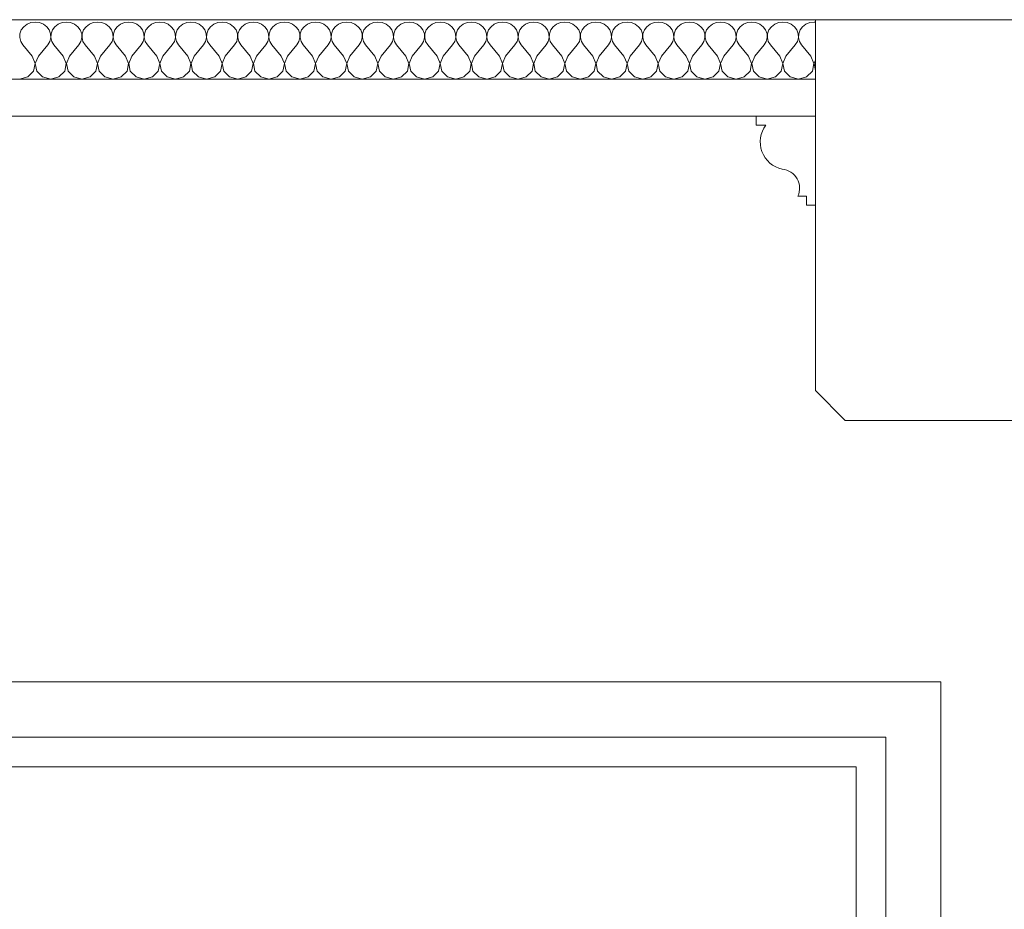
# Model space of a CAD drawing. Header units: millimetres. Extents: x -573548 to 674770, y -246895 to -89040.
# Tile 100 of 199: x 115944 to 116608, y -236277 to -235677. Entities that reach past the tile are written whole.
import ezdxf

# ---------------------------------------------------------------- set-up
doc = ezdxf.new("R2010")
doc.units = ezdxf.units.MM
for name, color, linetype, lineweight in [('belki sufitowe_Nr_pióra__41', 8, 'Continuous', 9), ('DRZWI_Nr_pióra__1', 8, 'Continuous', 9), ('DRZWI_Nr_pióra__2', 8, 'Continuous', 9), ('Nowe_Drawing & Figure_Nr_pióra__59', 8, 'Continuous', 9), ('Nowe_strop_Nr_pióra__59', 8, 'Continuous', 9), ('strop_Nr_pióra__41', 8, 'Continuous', 9)]:
    doc.layers.add(name, color=color, linetype=linetype, lineweight=lineweight)
doc.layers.add('Nowe_Drawing & Figure', color=7, linetype='Continuous')

# ---------------------------------------------------------------- blocks, each defined once
blk = doc.blocks.new('*X482', base_point=(477978.69, -104863.57))
at = {"layer": 'Nowe_Drawing & Figure', "color": 21, "linetype": 'Continuous', "lineweight": 13, "true_color": 0xffaaaa}
for p, q in [((510713.98, -73223.53), (510712.34, -73225.71)), ((510716.21, -73221.84), (510713.98, -73223.53)), ((510718.86, -73220.77), (510716.21, -73221.84)), ((510721.73, -73220.4), (510718.86, -73220.77)), ((510724.6, -73220.77), (510721.73, -73220.4)), ((510727.25, -73221.84), (510724.6, -73220.77)), ((510729.48, -73223.53), (510727.25, -73221.84)), ((510731.12, -73225.71), (510729.48, -73223.53)), ((510734.98, -73223.53), (510733.34, -73225.71)), ((510737.21, -73221.84), (510734.98, -73223.53)), ((510739.86, -73220.77), (510737.21, -73221.84)), ((510742.73, -73220.4), (510739.86, -73220.77)), ((510745.6, -73220.77), (510742.73, -73220.4)), ((510748.25, -73221.84), (510745.6, -73220.77)), ((510750.48, -73223.53), (510748.25, -73221.84)), ((510752.12, -73225.71), (510750.48, -73223.53)), ((510755.98, -73223.53), (510754.34, -73225.71)), ((510758.21, -73221.84), (510755.98, -73223.53)), ((510760.86, -73220.77), (510758.21, -73221.84)), ((510763.73, -73220.4), (510760.86, -73220.77)), ((510766.6, -73220.77), (510763.73, -73220.4)), ((510769.25, -73221.84), (510766.6, -73220.77)), ((510771.48, -73223.53), (510769.25, -73221.84)), ((510773.12, -73225.71), (510771.48, -73223.53)), ((510776.98, -73223.53), (510775.34, -73225.71)), ((510779.21, -73221.84), (510776.98, -73223.53)), ((510781.86, -73220.77), (510779.21, -73221.84)), ((510784.73, -73220.4), (510781.86, -73220.77)), ((510787.6, -73220.77), (510784.73, -73220.4)), ((510790.25, -73221.84), (510787.6, -73220.77)), ((510792.48, -73223.53), (510790.25, -73221.84)), ((510794.12, -73225.71), (510792.48, -73223.53)), ((510797.98, -73223.53), (510796.34, -73225.71)), ((510800.21, -73221.84), (510797.98, -73223.53)), ((510802.86, -73220.77), (510800.21, -73221.84)), ((510805.73, -73220.4), (510802.86, -73220.77)), ((510808.6, -73220.77), (510805.73, -73220.4)), ((510811.25, -73221.84), (510808.6, -73220.77)), ((510813.48, -73223.53), (510811.25, -73221.84)), ((510815.12, -73225.71), (510813.48, -73223.53)), ((510818.98, -73223.53), (510817.34, -73225.71)), ((510821.21, -73221.84), (510818.98, -73223.53)), ((510823.86, -73220.77), (510821.21, -73221.84)), ((510826.73, -73220.4), (510823.86, -73220.77)), ((510829.6, -73220.77), (510826.73, -73220.4)), ((510832.25, -73221.84), (510829.6, -73220.77)), ((510834.48, -73223.53), (510832.25, -73221.84)), ((510836.12, -73225.71), (510834.48, -73223.53)), ((510839.98, -73223.53), (510838.34, -73225.71)), ((510842.21, -73221.84), (510839.98, -73223.53)), ((510844.86, -73220.77), (510842.21, -73221.84)), ((510847.73, -73220.4), (510844.86, -73220.77)), ((510850.6, -73220.77), (510847.73, -73220.4)), ((510853.25, -73221.84), (510850.6, -73220.77)), ((510855.48, -73223.53), (510853.25, -73221.84)), ((510857.12, -73225.71), (510855.48, -73223.53)), ((510860.98, -73223.53), (510859.34, -73225.71)), ((510863.21, -73221.84), (510860.98, -73223.53)), ((510865.86, -73220.77), (510863.21, -73221.84)), ((510868.73, -73220.4), (510865.86, -73220.77)), ((510871.6, -73220.77), (510868.73, -73220.4)), ((510874.25, -73221.84), (510871.6, -73220.77)), ((510876.48, -73223.53), (510874.25, -73221.84)), ((510878.12, -73225.71), (510876.48, -73223.53)), ((510881.98, -73223.53), (510880.34, -73225.71)), ((510884.21, -73221.84), (510881.98, -73223.53)), ((510886.86, -73220.77), (510884.21, -73221.84)), ((510889.73, -73220.4), (510886.86, -73220.77)), ((510892.6, -73220.77), (510889.73, -73220.4)), ((510895.25, -73221.84), (510892.6, -73220.77)), ((510897.48, -73223.53), (510895.25, -73221.84)), ((510899.12, -73225.71), (510897.48, -73223.53)), ((510902.98, -73223.53), (510901.34, -73225.71)), ((510905.21, -73221.84), (510902.98, -73223.53)), ((510907.86, -73220.77), (510905.21, -73221.84)), ((510910.73, -73220.4), (510907.86, -73220.77)), ((510913.6, -73220.77), (510910.73, -73220.4)), ((510916.25, -73221.84), (510913.6, -73220.77)), ((510918.48, -73223.53), (510916.25, -73221.84)), ((510920.12, -73225.71), (510918.48, -73223.53)), ((510923.98, -73223.53), (510922.34, -73225.71)), ((510926.21, -73221.84), (510923.98, -73223.53)), ((510928.86, -73220.77), (510926.21, -73221.84)), ((510931.73, -73220.4), (510928.86, -73220.77)), ((510934.6, -73220.77), (510931.73, -73220.4)), ((510937.25, -73221.84), (510934.6, -73220.77)), ((510939.48, -73223.53), (510937.25, -73221.84)), ((510941.12, -73225.71), (510939.48, -73223.53)), ((510944.98, -73223.53), (510943.34, -73225.71)), ((510947.21, -73221.84), (510944.98, -73223.53)), ((510949.86, -73220.77), (510947.21, -73221.84)), ((510952.73, -73220.4), (510949.86, -73220.77)), ((510955.6, -73220.77), (510952.73, -73220.4)), ((510958.25, -73221.84), (510955.6, -73220.77)), ((510960.48, -73223.53), (510958.25, -73221.84)), ((510962.12, -73225.71), (510960.48, -73223.53)), ((510965.98, -73223.53), (510964.34, -73225.71)), ((510968.21, -73221.84), (510965.98, -73223.53)), ((510970.86, -73220.77), (510968.21, -73221.84)), ((510973.73, -73220.4), (510970.86, -73220.77)), ((510976.6, -73220.77), (510973.73, -73220.4)), ((510979.25, -73221.84), (510976.6, -73220.77)), ((510981.48, -73223.53), (510979.25, -73221.84)), ((510983.12, -73225.71), (510981.48, -73223.53)), ((510986.98, -73223.53), (510985.34, -73225.71)), ((510989.21, -73221.84), (510986.98, -73223.53)), ((510991.86, -73220.77), (510989.21, -73221.84)), ((510994.73, -73220.4), (510991.86, -73220.77)), ((510997.6, -73220.77), (510994.73, -73220.4)), ((511000.25, -73221.84), (510997.6, -73220.77)), ((511002.48, -73223.53), (511000.25, -73221.84)), ((511004.12, -73225.71), (511002.48, -73223.53)), ((511007.98, -73223.53), (511006.34, -73225.71)), ((511010.21, -73221.84), (511007.98, -73223.53)), ((511012.86, -73220.77), (511010.21, -73221.84)), ((511015.73, -73220.4), (511012.86, -73220.77)), ((511018.6, -73220.77), (511015.73, -73220.4)), ((511021.25, -73221.84), (511018.6, -73220.77)), ((511023.48, -73223.53), (511021.25, -73221.84)), ((511025.12, -73225.71), (511023.48, -73223.53)), ((511028.98, -73223.53), (511027.34, -73225.71)), ((511031.21, -73221.84), (511028.98, -73223.53)), ((511033.86, -73220.77), (511031.21, -73221.84)), ((511036.73, -73220.4), (511033.86, -73220.77)), ((511039.6, -73220.77), (511036.73, -73220.4)), ((511042.25, -73221.84), (511039.6, -73220.77)), ((511044.48, -73223.53), (511042.25, -73221.84)), ((511046.12, -73225.71), (511044.48, -73223.53)), ((511049.98, -73223.53), (511048.34, -73225.71)), ((511052.21, -73221.84), (511049.98, -73223.53)), ((511054.86, -73220.77), (511052.21, -73221.84)), ((511057.73, -73220.4), (511054.86, -73220.77)), ((511060.6, -73220.77), (511057.73, -73220.4)), ((511063.25, -73221.84), (511060.6, -73220.77)), ((511065.48, -73223.53), (511063.25, -73221.84)), ((511067.12, -73225.71), (511065.48, -73223.53)), ((511070.98, -73223.53), (511069.34, -73225.71)), ((511073.21, -73221.84), (511070.98, -73223.53)), ((511075.86, -73220.77), (511073.21, -73221.84)), ((511078.73, -73220.4), (511075.86, -73220.77)), ((511081.6, -73220.77), (511078.73, -73220.4)), ((511084.25, -73221.84), (511081.6, -73220.77)), ((511086.48, -73223.53), (511084.25, -73221.84)), ((511088.12, -73225.71), (511086.48, -73223.53)), ((511091.98, -73223.53), (511090.34, -73225.71)), ((511094.21, -73221.84), (511091.98, -73223.53)), ((511096.86, -73220.77), (511094.21, -73221.84)), ((511099.73, -73220.4), (511096.86, -73220.77)), ((511102.6, -73220.77), (511099.73, -73220.4)), ((511105.25, -73221.84), (511102.6, -73220.77)), ((511107.48, -73223.53), (511105.25, -73221.84)), ((511109.12, -73225.71), (511107.48, -73223.53)), ((511112.98, -73223.53), (511111.34, -73225.71)), ((511115.21, -73221.84), (511112.98, -73223.53)), ((511117.86, -73220.77), (511115.21, -73221.84)), ((511120.73, -73220.4), (511117.86, -73220.77)), ((511123.6, -73220.77), (511120.73, -73220.4)), ((511126.25, -73221.84), (511123.6, -73220.77)), ((511128.48, -73223.53), (511126.25, -73221.84)), ((511130.12, -73225.71), (511128.48, -73223.53)), ((511133.98, -73223.53), (511132.34, -73225.71)), ((511136.21, -73221.84), (511133.98, -73223.53)), ((511138.86, -73220.77), (511136.21, -73221.84)), ((511141.73, -73220.4), (511138.86, -73220.77)), ((511144.6, -73220.77), (511141.73, -73220.4)), ((511147.25, -73221.84), (511144.6, -73220.77)), ((511149.48, -73223.53), (511147.25, -73221.84)), ((511151.12, -73225.71), (511149.48, -73223.53)), ((511154.98, -73223.53), (511153.34, -73225.71)), ((511157.21, -73221.84), (511154.98, -73223.53)), ((511159.86, -73220.77), (511157.21, -73221.84)), ((511162.73, -73220.4), (511159.86, -73220.77)), ((511165.6, -73220.77), (511162.73, -73220.4)), ((511168.25, -73221.84), (511165.6, -73220.77)), ((511170.48, -73223.53), (511168.25, -73221.84)), ((511172.12, -73225.71), (511170.48, -73223.53)), ((511175.98, -73223.53), (511174.34, -73225.71)), ((511178.21, -73221.84), (511175.98, -73223.53)), ((511180.86, -73220.77), (511178.21, -73221.84)), ((511183.73, -73220.4), (511180.86, -73220.77)), ((511186.6, -73220.77), (511183.73, -73220.4)), ((511189.25, -73221.84), (511186.6, -73220.77)), ((511191.48, -73223.53), (511189.25, -73221.84)), ((511193.12, -73225.71), (511191.48, -73223.53)), ((511196.98, -73223.53), (511195.34, -73225.71)), ((511199.21, -73221.84), (511196.98, -73223.53)), ((511201.86, -73220.77), (511199.21, -73221.84)), ((511204.73, -73220.4), (511201.86, -73220.77)), ((511207.6, -73220.77), (511204.73, -73220.4)), ((511210.25, -73221.84), (511207.6, -73220.77)), ((511212.48, -73223.53), (511210.25, -73221.84)), ((511214.12, -73225.71), (511212.48, -73223.53)), ((511217.98, -73223.53), (511216.34, -73225.71)), ((511220.21, -73221.84), (511217.98, -73223.53)), ((511222.86, -73220.77), (511220.21, -73221.84)), ((511225.73, -73220.4), (511222.86, -73220.77)), ((511228.6, -73220.77), (511225.73, -73220.4)), ((511231.25, -73221.84), (511228.6, -73220.77)), ((511233.48, -73223.53), (511231.25, -73221.84)), ((511235.12, -73225.71), (511233.48, -73223.53)), ((511238.98, -73223.53), (511237.34, -73225.71)), ((511241.21, -73221.84), (511238.98, -73223.53)), ((511243.86, -73220.77), (511241.21, -73221.84)), ((511246.73, -73220.4), (511243.86, -73220.77)), ((511247.73, -73220.53), (511246.73, -73220.4)), ((510711.41, -73228.22), (510711.27, -73230.87)), ((510711.27, -73230.87), (510711.93, -73233.45)), ((510712.34, -73225.71), (510711.41, -73228.22)), ((510732.05, -73228.22), (510731.12, -73225.71)), ((510731.53, -73233.45), (510732.19, -73230.87)), ((510732.19, -73230.87), (510732.05, -73228.22)), ((510732.41, -73228.22), (510732.27, -73230.87)), ((510732.27, -73230.87), (510732.93, -73233.45)), ((510733.34, -73225.71), (510732.41, -73228.22)), ((510753.05, -73228.22), (510752.12, -73225.71)), ((510752.53, -73233.45), (510753.19, -73230.87)), ((510753.19, -73230.87), (510753.05, -73228.22)), ((510753.41, -73228.22), (510753.27, -73230.87)), ((510753.27, -73230.87), (510753.93, -73233.45)), ((510754.34, -73225.71), (510753.41, -73228.22)), ((510774.05, -73228.22), (510773.12, -73225.71)), ((510773.53, -73233.45), (510774.19, -73230.87)), ((510774.19, -73230.87), (510774.05, -73228.22)), ((510774.41, -73228.22), (510774.27, -73230.87)), ((510774.27, -73230.87), (510774.93, -73233.45)), ((510775.34, -73225.71), (510774.41, -73228.22)), ((510795.05, -73228.22), (510794.12, -73225.71)), ((510794.53, -73233.45), (510795.19, -73230.87)), ((510795.19, -73230.87), (510795.05, -73228.22)), ((510795.41, -73228.22), (510795.27, -73230.87)), ((510795.27, -73230.87), (510795.93, -73233.45)), ((510796.34, -73225.71), (510795.41, -73228.22)), ((510816.05, -73228.22), (510815.12, -73225.71)), ((510815.53, -73233.45), (510816.19, -73230.87)), ((510816.19, -73230.87), (510816.05, -73228.22)), ((510816.41, -73228.22), (510816.27, -73230.87)), ((510816.27, -73230.87), (510816.93, -73233.45)), ((510817.34, -73225.71), (510816.41, -73228.22)), ((510837.05, -73228.22), (510836.12, -73225.71)), ((510836.53, -73233.45), (510837.19, -73230.87)), ((510837.19, -73230.87), (510837.05, -73228.22)), ((510837.41, -73228.22), (510837.27, -73230.87)), ((510837.27, -73230.87), (510837.93, -73233.45)), ((510838.34, -73225.71), (510837.41, -73228.22)), ((510858.05, -73228.22), (510857.12, -73225.71)), ((510857.53, -73233.45), (510858.19, -73230.87)), ((510858.19, -73230.87), (510858.05, -73228.22)), ((510858.41, -73228.22), (510858.27, -73230.87)), ((510858.27, -73230.87), (510858.93, -73233.45)), ((510859.34, -73225.71), (510858.41, -73228.22)), ((510879.05, -73228.22), (510878.12, -73225.71)), ((510878.53, -73233.45), (510879.19, -73230.87)), ((510879.19, -73230.87), (510879.05, -73228.22)), ((510879.41, -73228.22), (510879.27, -73230.87)), ((510879.27, -73230.87), (510879.93, -73233.45)), ((510880.34, -73225.71), (510879.41, -73228.22)), ((510900.05, -73228.22), (510899.12, -73225.71)), ((510899.53, -73233.45), (510900.19, -73230.87)), ((510900.19, -73230.87), (510900.05, -73228.22)), ((510900.41, -73228.22), (510900.27, -73230.87)), ((510900.27, -73230.87), (510900.93, -73233.45)), ((510901.34, -73225.71), (510900.41, -73228.22)), ((510921.05, -73228.22), (510920.12, -73225.71)), ((510920.53, -73233.45), (510921.19, -73230.87)), ((510921.19, -73230.87), (510921.05, -73228.22)), ((510921.41, -73228.22), (510921.27, -73230.87)), ((510921.27, -73230.87), (510921.93, -73233.45)), ((510922.34, -73225.71), (510921.41, -73228.22)), ((510942.05, -73228.22), (510941.12, -73225.71)), ((510941.53, -73233.45), (510942.19, -73230.87)), ((510942.19, -73230.87), (510942.05, -73228.22)), ((510942.41, -73228.22), (510942.27, -73230.87)), ((510942.27, -73230.87), (510942.93, -73233.45)), ((510943.34, -73225.71), (510942.41, -73228.22)), ((510963.05, -73228.22), (510962.12, -73225.71)), ((510962.53, -73233.45), (510963.19, -73230.87)), ((510963.19, -73230.87), (510963.05, -73228.22)), ((510963.41, -73228.22), (510963.27, -73230.87)), ((510963.27, -73230.87), (510963.93, -73233.45)), ((510964.34, -73225.71), (510963.41, -73228.22)), ((510984.05, -73228.22), (510983.12, -73225.71)), ((510983.53, -73233.45), (510984.19, -73230.87)), ((510984.19, -73230.87), (510984.05, -73228.22)), ((510984.41, -73228.22), (510984.27, -73230.87)), ((510984.27, -73230.87), (510984.93, -73233.45)), ((510985.34, -73225.71), (510984.41, -73228.22)), ((511005.05, -73228.22), (511004.12, -73225.71)), ((511004.53, -73233.45), (511005.19, -73230.87)), ((511005.19, -73230.87), (511005.05, -73228.22)), ((511005.41, -73228.22), (511005.27, -73230.87)), ((511005.27, -73230.87), (511005.93, -73233.45)), ((511006.34, -73225.71), (511005.41, -73228.22)), ((511026.05, -73228.22), (511025.12, -73225.71)), ((511025.53, -73233.45), (511026.19, -73230.87)), ((511026.19, -73230.87), (511026.05, -73228.22)), ((511026.41, -73228.22), (511026.27, -73230.87)), ((511026.27, -73230.87), (511026.93, -73233.45)), ((511027.34, -73225.71), (511026.41, -73228.22)), ((511047.05, -73228.22), (511046.12, -73225.71)), ((511046.53, -73233.45), (511047.19, -73230.87)), ((511047.19, -73230.87), (511047.05, -73228.22)), ((511047.41, -73228.22), (511047.27, -73230.87)), ((511047.27, -73230.87), (511047.93, -73233.45)), ((511048.34, -73225.71), (511047.41, -73228.22)), ((511068.05, -73228.22), (511067.12, -73225.71)), ((511067.53, -73233.45), (511068.19, -73230.87)), ((511068.19, -73230.87), (511068.05, -73228.22)), ((511068.41, -73228.22), (511068.27, -73230.87)), ((511068.27, -73230.87), (511068.93, -73233.45)), ((511069.34, -73225.71), (511068.41, -73228.22)), ((511089.05, -73228.22), (511088.12, -73225.71)), ((511088.53, -73233.45), (511089.19, -73230.87)), ((511089.19, -73230.87), (511089.05, -73228.22)), ((511089.41, -73228.22), (511089.27, -73230.87)), ((511089.27, -73230.87), (511089.93, -73233.45)), ((511090.34, -73225.71), (511089.41, -73228.22)), ((511110.05, -73228.22), (511109.12, -73225.71)), ((511109.53, -73233.45), (511110.19, -73230.87)), ((511110.19, -73230.87), (511110.05, -73228.22)), ((511110.41, -73228.22), (511110.27, -73230.87)), ((511110.27, -73230.87), (511110.93, -73233.45)), ((511111.34, -73225.71), (511110.41, -73228.22)), ((511131.05, -73228.22), (511130.12, -73225.71)), ((511130.53, -73233.45), (511131.19, -73230.87)), ((511131.19, -73230.87), (511131.05, -73228.22)), ((511131.41, -73228.22), (511131.27, -73230.87)), ((511131.27, -73230.87), (511131.93, -73233.45)), ((511132.34, -73225.71), (511131.41, -73228.22)), ((511152.05, -73228.22), (511151.12, -73225.71)), ((511151.53, -73233.45), (511152.19, -73230.87)), ((511152.19, -73230.87), (511152.05, -73228.22)), ((511152.41, -73228.22), (511152.27, -73230.87)), ((511152.27, -73230.87), (511152.93, -73233.45)), ((511153.34, -73225.71), (511152.41, -73228.22)), ((511173.05, -73228.22), (511172.12, -73225.71)), ((511172.53, -73233.45), (511173.19, -73230.87)), ((511173.19, -73230.87), (511173.05, -73228.22)), ((511173.41, -73228.22), (511173.27, -73230.87)), ((511173.27, -73230.87), (511173.93, -73233.45)), ((511174.34, -73225.71), (511173.41, -73228.22)), ((511194.05, -73228.22), (511193.12, -73225.71)), ((511193.53, -73233.45), (511194.19, -73230.87)), ((511194.19, -73230.87), (511194.05, -73228.22)), ((511194.41, -73228.22), (511194.27, -73230.87)), ((511194.27, -73230.87), (511194.93, -73233.45)), ((511195.34, -73225.71), (511194.41, -73228.22)), ((511215.05, -73228.22), (511214.12, -73225.71)), ((511214.53, -73233.45), (511215.19, -73230.87)), ((511215.19, -73230.87), (511215.05, -73228.22)), ((511215.41, -73228.22), (511215.27, -73230.87)), ((511215.27, -73230.87), (511215.93, -73233.45)), ((511216.34, -73225.71), (511215.41, -73228.22)), ((511236.05, -73228.22), (511235.12, -73225.71)), ((511235.53, -73233.45), (511236.19, -73230.87)), ((511236.19, -73230.87), (511236.05, -73228.22)), ((511236.41, -73228.22), (511236.27, -73230.87)), ((511236.27, -73230.87), (511236.93, -73233.45)), ((511237.34, -73225.71), (511236.41, -73228.22)), ((510711.93, -73233.45), (510713.33, -73235.76)), ((510719.63, -73243.44), (510713.33, -73235.76)), ((510723.83, -73243.44), (510730.13, -73235.76)), ((510730.13, -73235.76), (510731.53, -73233.45)), ((510732.93, -73233.45), (510734.33, -73235.76)), ((510740.63, -73243.44), (510734.33, -73235.76)), ((510744.83, -73243.44), (510751.13, -73235.76)), ((510751.13, -73235.76), (510752.53, -73233.45)), ((510753.93, -73233.45), (510755.33, -73235.76)), ((510761.63, -73243.44), (510755.33, -73235.76)), ((510765.83, -73243.44), (510772.13, -73235.76)), ((510772.13, -73235.76), (510773.53, -73233.45)), ((510774.93, -73233.45), (510776.33, -73235.76)), ((510782.63, -73243.44), (510776.33, -73235.76)), ((510786.83, -73243.44), (510793.13, -73235.76)), ((510793.13, -73235.76), (510794.53, -73233.45)), ((510795.93, -73233.45), (510797.33, -73235.76)), ((510803.63, -73243.44), (510797.33, -73235.76)), ((510807.83, -73243.44), (510814.13, -73235.76)), ((510814.13, -73235.76), (510815.53, -73233.45)), ((510816.93, -73233.45), (510818.33, -73235.76)), ((510824.63, -73243.44), (510818.33, -73235.76)), ((510828.83, -73243.44), (510835.13, -73235.76)), ((510835.13, -73235.76), (510836.53, -73233.45)), ((510837.93, -73233.45), (510839.33, -73235.76)), ((510845.63, -73243.44), (510839.33, -73235.76)), ((510849.83, -73243.44), (510856.13, -73235.76)), ((510856.13, -73235.76), (510857.53, -73233.45)), ((510858.93, -73233.45), (510860.33, -73235.76)), ((510866.63, -73243.44), (510860.33, -73235.76)), ((510870.83, -73243.44), (510877.13, -73235.76)), ((510877.13, -73235.76), (510878.53, -73233.45)), ((510879.93, -73233.45), (510881.33, -73235.76)), ((510887.63, -73243.44), (510881.33, -73235.76)), ((510891.83, -73243.44), (510898.13, -73235.76)), ((510898.13, -73235.76), (510899.53, -73233.45)), ((510900.93, -73233.45), (510902.33, -73235.76)), ((510908.63, -73243.44), (510902.33, -73235.76)), ((510912.83, -73243.44), (510919.13, -73235.76)), ((510919.13, -73235.76), (510920.53, -73233.45)), ((510921.93, -73233.45), (510923.33, -73235.76)), ((510929.63, -73243.44), (510923.33, -73235.76)), ((510933.83, -73243.44), (510940.13, -73235.76)), ((510940.13, -73235.76), (510941.53, -73233.45)), ((510942.93, -73233.45), (510944.33, -73235.76)), ((510950.63, -73243.44), (510944.33, -73235.76)), ((510954.83, -73243.44), (510961.13, -73235.76)), ((510961.13, -73235.76), (510962.53, -73233.45)), ((510963.93, -73233.45), (510965.33, -73235.76)), ((510971.63, -73243.44), (510965.33, -73235.76)), ((510975.83, -73243.44), (510982.13, -73235.76)), ((510982.13, -73235.76), (510983.53, -73233.45)), ((510984.93, -73233.45), (510986.33, -73235.76)), ((510992.63, -73243.44), (510986.33, -73235.76)), ((510996.83, -73243.44), (511003.13, -73235.76)), ((511003.13, -73235.76), (511004.53, -73233.45)), ((511005.93, -73233.45), (511007.33, -73235.76)), ((511013.63, -73243.44), (511007.33, -73235.76)), ((511017.83, -73243.44), (511024.13, -73235.76)), ((511024.13, -73235.76), (511025.53, -73233.45)), ((511026.93, -73233.45), (511028.33, -73235.76)), ((511034.63, -73243.44), (511028.33, -73235.76)), ((511038.83, -73243.44), (511045.13, -73235.76)), ((511045.13, -73235.76), (511046.53, -73233.45)), ((511047.93, -73233.45), (511049.33, -73235.76)), ((511055.63, -73243.44), (511049.33, -73235.76)), ((511059.83, -73243.44), (511066.13, -73235.76)), ((511066.13, -73235.76), (511067.53, -73233.45)), ((511068.93, -73233.45), (511070.33, -73235.76)), ((511076.63, -73243.44), (511070.33, -73235.76)), ((511080.83, -73243.44), (511087.13, -73235.76)), ((511087.13, -73235.76), (511088.53, -73233.45)), ((511089.93, -73233.45), (511091.33, -73235.76)), ((511097.63, -73243.44), (511091.33, -73235.76)), ((511101.83, -73243.44), (511108.13, -73235.76)), ((511108.13, -73235.76), (511109.53, -73233.45)), ((511110.93, -73233.45), (511112.33, -73235.76)), ((511118.63, -73243.44), (511112.33, -73235.76)), ((511122.83, -73243.44), (511129.13, -73235.76)), ((511129.13, -73235.76), (511130.53, -73233.45)), ((511131.93, -73233.45), (511133.33, -73235.76)), ((511139.63, -73243.44), (511133.33, -73235.76)), ((511143.83, -73243.44), (511150.13, -73235.76)), ((511150.13, -73235.76), (511151.53, -73233.45)), ((511152.93, -73233.45), (511154.33, -73235.76)), ((511160.63, -73243.44), (511154.33, -73235.76)), ((511164.83, -73243.44), (511171.13, -73235.76)), ((511171.13, -73235.76), (511172.53, -73233.45)), ((511173.93, -73233.45), (511175.33, -73235.76)), ((511181.63, -73243.44), (511175.33, -73235.76)), ((511185.83, -73243.44), (511192.13, -73235.76)), ((511192.13, -73235.76), (511193.53, -73233.45)), ((511194.93, -73233.45), (511196.33, -73235.76)), ((511202.63, -73243.44), (511196.33, -73235.76)), ((511206.83, -73243.44), (511213.13, -73235.76)), ((511213.13, -73235.76), (511214.53, -73233.45)), ((511215.93, -73233.45), (511217.33, -73235.76)), ((511223.63, -73243.44), (511217.33, -73235.76)), ((511227.83, -73243.44), (511234.13, -73235.76)), ((511234.13, -73235.76), (511235.53, -73233.45)), ((511236.93, -73233.45), (511238.33, -73235.76)), ((511244.63, -73243.44), (511238.33, -73235.76)), ((510721.69, -73248.34), (510719.63, -73243.44)), ((510723.83, -73243.44), (510721.77, -73248.34)), ((510742.69, -73248.34), (510740.63, -73243.44)), ((510744.83, -73243.44), (510742.77, -73248.34)), ((510763.69, -73248.34), (510761.63, -73243.44)), ((510765.83, -73243.44), (510763.77, -73248.34)), ((510784.69, -73248.34), (510782.63, -73243.44)), ((510786.83, -73243.44), (510784.77, -73248.34)), ((510805.69, -73248.34), (510803.63, -73243.44)), ((510807.83, -73243.44), (510805.77, -73248.34)), ((510826.69, -73248.34), (510824.63, -73243.44)), ((510828.83, -73243.44), (510826.77, -73248.34)), ((510847.69, -73248.34), (510845.63, -73243.44)), ((510849.83, -73243.44), (510847.77, -73248.34)), ((510868.69, -73248.34), (510866.63, -73243.44)), ((510870.83, -73243.44), (510868.77, -73248.34)), ((510889.69, -73248.34), (510887.63, -73243.44)), ((510891.83, -73243.44), (510889.77, -73248.34)), ((510910.69, -73248.34), (510908.63, -73243.44)), ((510912.83, -73243.44), (510910.77, -73248.34)), ((510931.69, -73248.34), (510929.63, -73243.44)), ((510933.83, -73243.44), (510931.77, -73248.34)), ((510952.69, -73248.34), (510950.63, -73243.44)), ((510954.83, -73243.44), (510952.77, -73248.34)), ((510973.69, -73248.34), (510971.63, -73243.44)), ((510975.83, -73243.44), (510973.77, -73248.34)), ((510994.69, -73248.34), (510992.63, -73243.44)), ((510996.83, -73243.44), (510994.77, -73248.34)), ((511015.69, -73248.34), (511013.63, -73243.44)), ((511017.83, -73243.44), (511015.77, -73248.34)), ((511036.69, -73248.34), (511034.63, -73243.44)), ((511038.83, -73243.44), (511036.77, -73248.34)), ((511057.69, -73248.34), (511055.63, -73243.44)), ((511059.83, -73243.44), (511057.77, -73248.34)), ((511078.69, -73248.34), (511076.63, -73243.44)), ((511080.83, -73243.44), (511078.77, -73248.34)), ((511099.69, -73248.34), (511097.63, -73243.44)), ((511101.83, -73243.44), (511099.77, -73248.34)), ((511120.69, -73248.34), (511118.63, -73243.44)), ((511122.83, -73243.44), (511120.77, -73248.34)), ((511141.69, -73248.34), (511139.63, -73243.44)), ((511143.83, -73243.44), (511141.77, -73248.34)), ((511162.69, -73248.34), (511160.63, -73243.44)), ((511164.83, -73243.44), (511162.77, -73248.34)), ((511183.69, -73248.34), (511181.63, -73243.44)), ((511185.83, -73243.44), (511183.77, -73248.34)), ((511204.69, -73248.34), (511202.63, -73243.44)), ((511206.83, -73243.44), (511204.77, -73248.34)), ((511225.69, -73248.34), (511223.63, -73243.44)), ((511227.83, -73243.44), (511225.77, -73248.34)), ((511246.69, -73248.34), (511244.63, -73243.44)), ((510720.62, -73253.5), (510721.69, -73248.34)), ((510721.77, -73248.34), (510722.84, -73253.5)), ((510741.62, -73253.5), (510742.69, -73248.34)), ((510742.77, -73248.34), (510743.84, -73253.5)), ((510762.62, -73253.5), (510763.69, -73248.34)), ((510763.77, -73248.34), (510764.84, -73253.5)), ((510783.62, -73253.5), (510784.69, -73248.34)), ((510784.77, -73248.34), (510785.84, -73253.5)), ((510804.62, -73253.5), (510805.69, -73248.34)), ((510805.77, -73248.34), (510806.84, -73253.5)), ((510825.62, -73253.5), (510826.69, -73248.34)), ((510826.77, -73248.34), (510827.84, -73253.5)), ((510846.62, -73253.5), (510847.69, -73248.34)), ((510847.77, -73248.34), (510848.84, -73253.5)), ((510867.62, -73253.5), (510868.69, -73248.34)), ((510868.77, -73248.34), (510869.84, -73253.5)), ((510888.62, -73253.5), (510889.69, -73248.34)), ((510889.77, -73248.34), (510890.84, -73253.5)), ((510909.62, -73253.5), (510910.69, -73248.34)), ((510910.77, -73248.34), (510911.84, -73253.5)), ((510930.62, -73253.5), (510931.69, -73248.34)), ((510931.77, -73248.34), (510932.84, -73253.5)), ((510951.62, -73253.5), (510952.69, -73248.34)), ((510952.77, -73248.34), (510953.84, -73253.5)), ((510972.62, -73253.5), (510973.69, -73248.34)), ((510973.77, -73248.34), (510974.84, -73253.5)), ((510993.62, -73253.5), (510994.69, -73248.34)), ((510994.77, -73248.34), (510995.84, -73253.5)), ((511014.62, -73253.5), (511015.69, -73248.34)), ((511015.77, -73248.34), (511016.84, -73253.5)), ((511035.62, -73253.5), (511036.69, -73248.34)), ((511036.77, -73248.34), (511037.84, -73253.5)), ((511056.62, -73253.5), (511057.69, -73248.34)), ((511057.77, -73248.34), (511058.84, -73253.5)), ((511077.62, -73253.5), (511078.69, -73248.34)), ((511078.77, -73248.34), (511079.84, -73253.5)), ((511098.62, -73253.5), (511099.69, -73248.34)), ((511099.77, -73248.34), (511100.84, -73253.5)), ((511119.62, -73253.5), (511120.69, -73248.34)), ((511120.77, -73248.34), (511121.84, -73253.5)), ((511140.62, -73253.5), (511141.69, -73248.34)), ((511141.77, -73248.34), (511142.84, -73253.5)), ((511161.62, -73253.5), (511162.69, -73248.34)), ((511162.77, -73248.34), (511163.84, -73253.5)), ((511182.62, -73253.5), (511183.69, -73248.34)), ((511183.77, -73248.34), (511184.84, -73253.5)), ((511203.62, -73253.5), (511204.69, -73248.34)), ((511204.77, -73248.34), (511205.84, -73253.5)), ((511224.62, -73253.5), (511225.69, -73248.34)), ((511225.77, -73248.34), (511226.84, -73253.5)), ((511245.62, -73253.5), (511246.69, -73248.34)), ((511247.73, -73246.06), (511246.77, -73248.34)), ((511246.77, -73248.34), (511247.73, -73252.98)), ((510711.23, -73258.8), (510716.75, -73257.37)), ((510716.75, -73257.37), (510720.62, -73253.5)), ((510722.84, -73253.5), (510726.71, -73257.37)), ((510726.71, -73257.37), (510732.23, -73258.8)), ((510732.23, -73258.8), (510737.75, -73257.37)), ((510737.75, -73257.37), (510741.62, -73253.5)), ((510743.84, -73253.5), (510747.71, -73257.37)), ((510747.71, -73257.37), (510753.23, -73258.8)), ((510753.23, -73258.8), (510758.75, -73257.37)), ((510758.75, -73257.37), (510762.62, -73253.5)), ((510764.84, -73253.5), (510768.71, -73257.37)), ((510768.71, -73257.37), (510774.23, -73258.8)), ((510774.23, -73258.8), (510779.75, -73257.37)), ((510779.75, -73257.37), (510783.62, -73253.5)), ((510785.84, -73253.5), (510789.71, -73257.37)), ((510789.71, -73257.37), (510795.23, -73258.8)), ((510795.23, -73258.8), (510800.75, -73257.37)), ((510800.75, -73257.37), (510804.62, -73253.5)), ((510806.84, -73253.5), (510810.71, -73257.37)), ((510810.71, -73257.37), (510816.23, -73258.8)), ((510816.23, -73258.8), (510821.75, -73257.37)), ((510821.75, -73257.37), (510825.62, -73253.5)), ((510827.84, -73253.5), (510831.71, -73257.37)), ((510831.71, -73257.37), (510837.23, -73258.8)), ((510837.23, -73258.8), (510842.75, -73257.37)), ((510842.75, -73257.37), (510846.62, -73253.5)), ((510848.84, -73253.5), (510852.71, -73257.37)), ((510852.71, -73257.37), (510858.23, -73258.8)), ((510858.23, -73258.8), (510863.75, -73257.37)), ((510863.75, -73257.37), (510867.62, -73253.5)), ((510869.84, -73253.5), (510873.71, -73257.37)), ((510873.71, -73257.37), (510879.23, -73258.8)), ((510879.23, -73258.8), (510884.75, -73257.37)), ((510884.75, -73257.37), (510888.62, -73253.5)), ((510890.84, -73253.5), (510894.71, -73257.37)), ((510894.71, -73257.37), (510900.23, -73258.8)), ((510900.23, -73258.8), (510905.75, -73257.37)), ((510905.75, -73257.37), (510909.62, -73253.5)), ((510911.84, -73253.5), (510915.71, -73257.37)), ((510915.71, -73257.37), (510921.23, -73258.8)), ((510921.23, -73258.8), (510926.75, -73257.37)), ((510926.75, -73257.37), (510930.62, -73253.5)), ((510932.84, -73253.5), (510936.71, -73257.37)), ((510936.71, -73257.37), (510942.23, -73258.8)), ((510942.23, -73258.8), (510947.75, -73257.37)), ((510947.75, -73257.37), (510951.62, -73253.5)), ((510953.84, -73253.5), (510957.71, -73257.37)), ((510957.71, -73257.37), (510963.23, -73258.8)), ((510963.23, -73258.8), (510968.75, -73257.37)), ((510968.75, -73257.37), (510972.62, -73253.5)), ((510974.84, -73253.5), (510978.71, -73257.37)), ((510978.71, -73257.37), (510984.23, -73258.8)), ((510984.23, -73258.8), (510989.75, -73257.37)), ((510989.75, -73257.37), (510993.62, -73253.5)), ((510995.84, -73253.5), (510999.71, -73257.37)), ((510999.71, -73257.37), (511005.23, -73258.8)), ((511005.23, -73258.8), (511010.75, -73257.37)), ((511010.75, -73257.37), (511014.62, -73253.5)), ((511016.84, -73253.5), (511020.71, -73257.37)), ((511020.71, -73257.37), (511026.23, -73258.8)), ((511026.23, -73258.8), (511031.75, -73257.37)), ((511031.75, -73257.37), (511035.62, -73253.5)), ((511037.84, -73253.5), (511041.71, -73257.37)), ((511041.71, -73257.37), (511047.23, -73258.8)), ((511047.23, -73258.8), (511052.75, -73257.37)), ((511052.75, -73257.37), (511056.62, -73253.5)), ((511058.84, -73253.5), (511062.71, -73257.37)), ((511062.71, -73257.37), (511068.23, -73258.8)), ((511068.23, -73258.8), (511073.75, -73257.37)), ((511073.75, -73257.37), (511077.62, -73253.5)), ((511079.84, -73253.5), (511083.71, -73257.37)), ((511083.71, -73257.37), (511089.23, -73258.8)), ((511089.23, -73258.8), (511094.75, -73257.37)), ((511094.75, -73257.37), (511098.62, -73253.5)), ((511100.84, -73253.5), (511104.71, -73257.37)), ((511104.71, -73257.37), (511110.23, -73258.8)), ((511110.23, -73258.8), (511115.75, -73257.37)), ((511115.75, -73257.37), (511119.62, -73253.5)), ((511121.84, -73253.5), (511125.71, -73257.37)), ((511125.71, -73257.37), (511131.23, -73258.8)), ((511131.23, -73258.8), (511136.75, -73257.37)), ((511136.75, -73257.37), (511140.62, -73253.5)), ((511142.84, -73253.5), (511146.71, -73257.37)), ((511146.71, -73257.37), (511152.23, -73258.8)), ((511152.23, -73258.8), (511157.75, -73257.37)), ((511157.75, -73257.37), (511161.62, -73253.5)), ((511163.84, -73253.5), (511167.71, -73257.37)), ((511167.71, -73257.37), (511173.23, -73258.8)), ((511173.23, -73258.8), (511178.75, -73257.37)), ((511178.75, -73257.37), (511182.62, -73253.5)), ((511184.84, -73253.5), (511188.71, -73257.37)), ((511188.71, -73257.37), (511194.23, -73258.8)), ((511194.23, -73258.8), (511199.75, -73257.37)), ((511199.75, -73257.37), (511203.62, -73253.5)), ((511205.84, -73253.5), (511209.71, -73257.37)), ((511209.71, -73257.37), (511215.23, -73258.8)), ((511215.23, -73258.8), (511220.75, -73257.37)), ((511220.75, -73257.37), (511224.62, -73253.5)), ((511226.84, -73253.5), (511230.71, -73257.37)), ((511230.71, -73257.37), (511236.23, -73258.8)), ((511236.23, -73258.8), (511241.75, -73257.37)), ((511241.75, -73257.37), (511245.62, -73253.5))]:
    blk.add_line(p, q, dxfattribs=at)
blk = doc.blocks.new('Wypełnienie_52_1', base_point=(477978.69, -104863.57))
at = {"layer": 'Nowe_Drawing & Figure', "color": 21, "linetype": 'Continuous', "lineweight": 13, "true_color": 0xffaaaa}
blk.add_blockref('*X482', (477978.69, -104863.57), dxfattribs=at)
blk = doc.blocks.new('A$C685D2BB2')
at = {"layer": 'belki sufitowe_Nr_pióra__41'}
blk.add_lwpolyline([(38469.93, 10947.29), (38489.93, 10967.29), (38489.93, 11217.29), (38319.93, 11217.29), (38319.93, 10967.29), (38339.93, 10947.29)], close=True, dxfattribs=at)
blk.add_lwpolyline([(38319.93, 11152.29), (38279.93, 11152.29), (38279.93, 11146.29), (38286.46, 11146.29, 0.549198), (38297.55, 11116.56, -0.516526), (38308.05, 11098.29), (38313.93, 11098.29), (38313.93, 11092.29), (38319.93, 11092.29)], format="xyb", close=True, dxfattribs=at)
blk.add_lwpolyline([(38313.93, 11098.29), (38313.93, 11092.29)], dxfattribs=at)
at = {"layer": 'DRZWI_Nr_pióra__1'}
for p, q in [((38367.22, 10733.77), (37441.6, 10733.77)), ((38367.22, 8752.29), (38367.22, 10733.77)), ((38347.22, 10713.77), (37461.6, 10713.77)), ((38347.22, 8772.29), (38347.22, 10713.77))]:
    blk.add_line(p, q, dxfattribs=at)
at = {"layer": 'DRZWI_Nr_pióra__2'}
for p, q in [((38404.46, 10771.01), (37404.37, 10771.01)), ((38404.46, 8752.29), (38404.46, 10771.01))]:
    blk.add_line(p, q, dxfattribs=at)
at = {"layer": 'Nowe_strop_Nr_pióra__59'}
blk.add_line((24142.67, 11217.29), (40004.42, 11217.29), dxfattribs=at)
at = {"layer": 'strop_Nr_pióra__41'}
for p, q in [((37289.92, 11177.29), (38319.93, 11177.29)), ((37289.92, 11152.29), (38319.93, 11152.29))]:
    blk.add_line(p, q, dxfattribs=at)
at = {"layer": 'Nowe_Drawing & Figure_Nr_pióra__59'}
blk.add_blockref('Wypełnienie_52_1', (5050.88, -20427.48), dxfattribs=at)

msp = doc.modelspace()

# ---------------------------------------------------------------- block references
at = {"color": 150}
msp.add_blockref('A$C685D2BB2', (78160.45, -246894.58), dxfattribs=at)

doc.saveas('drawing.dxf')
